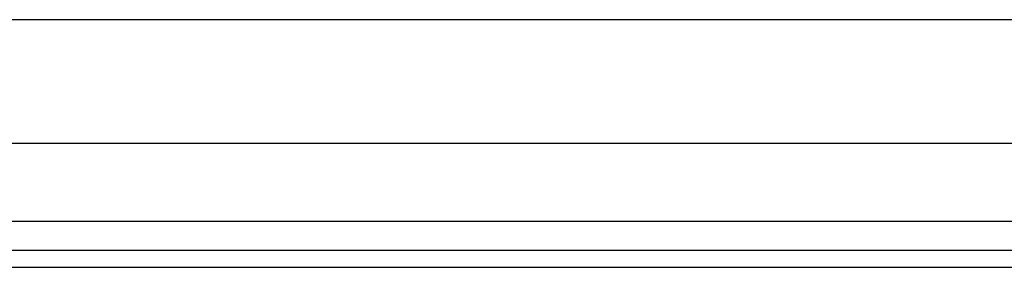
# Model space of a CAD drawing. Header units: inches. Extents: x 3.4 to 95.3, y 5.8 to 50.1.
# Tile 15 of 83: x 6.493 to 9.622, y 18.369 to 19.156. Entities that reach past the tile are written whole.
import ezdxf

# ---------------------------------------------------------------- set-up
doc = ezdxf.new("R2010")
doc.units = ezdxf.units.IN
doc.header["$MEASUREMENT"] = 0
doc.layers.add('Visible Edges(ANSI)', color=7, linetype='Continuous', lineweight=25)
doc.layers.add('Visible Tangent Edges(ANSI)', color=7, linetype='Continuous', lineweight=25)

msp = doc.modelspace()

# ---------------------------------------------------------------- linework, layer by layer
at = {"layer": 'Visible Edges(ANSI)'}
for p, q in [((4.262, 19.1561), (22.3862, 19.1561)), ((22.3862, 18.7624), (4.262, 18.7624)), ((23.1373, 18.4217), (3.5113, 18.4217)), ((3.5113, 18.3687), (23.1373, 18.3687))]:
    msp.add_line(p, q, dxfattribs=at)
at = {"layer": 'Visible Tangent Edges(ANSI)'}
msp.add_line((23.1373, 18.5147), (3.5113, 18.5147), dxfattribs=at)

doc.saveas('drawing.dxf')
